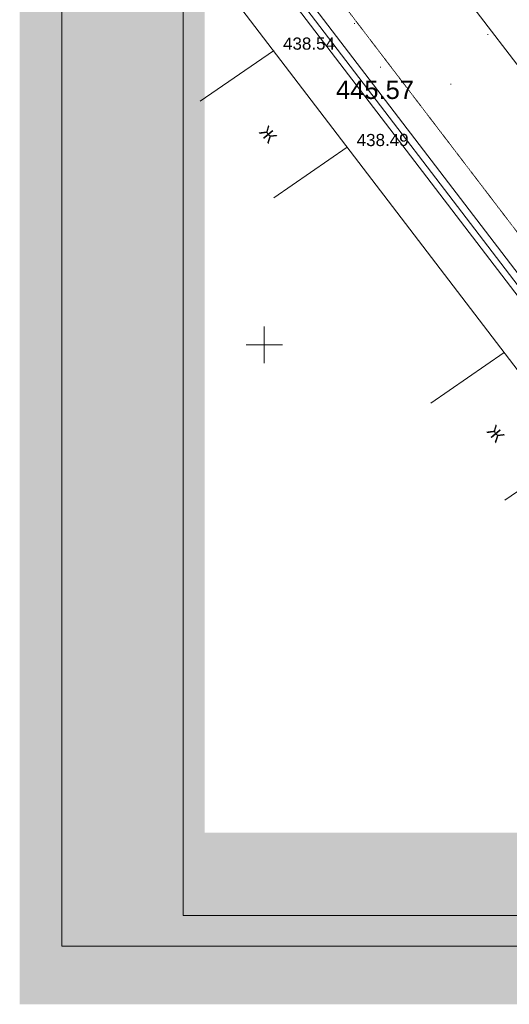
# Model space of a CAD drawing. Header units: millimetres. Extents: x 918404 to 1362154, y 4120617 to 4364104.
# Tile 131 of 256: x 1046704 to 1054755, y 4123947 to 4140152. Entities that reach past the tile are written whole.
import ezdxf

# ---------------------------------------------------------------- set-up
doc = ezdxf.new("R2010")
doc.units = ezdxf.units.MM
doc.header["$MEASUREMENT"] = 0
doc.linetypes.add('Д_ТРОТ_ТРУБА', pattern=[1.5, 0.75, -0.75])
for name, color, linetype, lineweight in [('(001) Сетка_Ном._пера__132', 132, 'Continuous', 18), ('(004) Точки рельефа_Ном._пера__7', 7, 'Continuous', 18), ('(007) Здания_Ном._пера__7', 7, 'Continuous', 18), ('(025) Дорога_Ном._пера__7', 7, 'Continuous', 18), ('0_Ном._пера__174', 174, 'Continuous', 18), ('0_Ном._пера__255', 255, 'Continuous', 18), ('ВЫСОТА_Ном._пера__7', 7, 'Continuous', 18), ('ТОЧКИ_Ном._пера__6', 6, 'Continuous', 18)]:
    doc.layers.add(name, color=color, linetype=linetype, lineweight=lineweight)
doc.layers.add('(027) Гидрография_Ном._пера__8', color=7, linetype='Continuous', lineweight=18, true_color=0x136734)
doc.styles.add('СГЕНЕРИР_СТИЛЬ_1', font='arial.ttf')

msp = doc.modelspace()

# ---------------------------------------------------------------- hatches: boundary and pattern name
at = {"layer": '0_Ном._пера__255', "linetype": 'Continuous'}
h = msp.add_hatch(color=256, dxfattribs=at)
h.paths.add_polyline_path([(1046704.3, 4156442.9), (1046704.3, 4123947.1), (1089562.6, 4123947.1), (1089562.6, 4156442.9)])
h.paths.add_polyline_path([(1049745.7, 4149236.9), (1049745.7, 4153171.3), (1061860, 4153171.3), (1061860, 4152074.4), (1067543.2, 4152074.4), (1067543.2, 4153192), (1075981.8, 4153192), (1075981.8, 4131410.6), (1070291.4, 4131410.6), (1070291.4, 4134854.4), (1060475.8, 4134854.4), (1060475.8, 4126774), (1049745.7, 4126774)], flags=0)

# ---------------------------------------------------------------- linework, layer by layer
at = {"layer": '(001) Сетка_Ном._пера__132', "linetype": 'Continuous'}
for p, q in [((1050726.3, 4135100.5), (1050726.3, 4134500.5)), ((1050426.3, 4134800.5), (1051026.3, 4134800.5))]:
    msp.add_line(p, q, dxfattribs=at)
at = {"layer": '(004) Точки рельефа_Ном._пера__7', "linetype": 'Continuous'}
for p, q in [((1052206.5, 4140089.2), (1052216.5, 4140089.2)), ((1054395.8, 4139910.3), (1054405.8, 4139910.3)), ((1050876.1, 4139642.1), (1050886.1, 4139642.1)), ((1052087.1, 4138055.5), (1052097.1, 4138055.5)), ((1054669.1, 4134672.8), (1054679.1, 4134672.8))]:
    msp.add_line(p, q, dxfattribs=at)
at = {"layer": '(007) Здания_Ном._пера__7', "linetype": 'Continuous'}
for p, q in [((1049395, 4146601.6), (1063324.9, 4128351.3)), ((1049395, 4143179), (1060712.6, 4128351.3)), ((1049395, 4142805.7), (1060427.6, 4128351.3)), ((1049395, 4141582.7), (1059494.1, 4128351.3)), ((1050876.1, 4139642.1), (1049672.2, 4138808.9)), ((1052087.1, 4138055.5), (1050883.2, 4137222.3)), ((1054669.1, 4134672.8), (1053465.2, 4133839.6)), ((1055888.5, 4133075.2), (1054684.6, 4132241.9))]:
    msp.add_line(p, q, dxfattribs=at)
at = {"layer": '(025) Дорога_Ном._пера__7', "linetype": 'Д_ТРОТ_ТРУБА'}
msp.add_line((1049395, 4143848.5), (1061223.6, 4128351.3), dxfattribs=at)
at = {"layer": '(027) Гидрография_Ном._пера__8', "linetype": 'Continuous'}
msp.add_line((1049395, 4142983.8), (1060563.5, 4128351.3), dxfattribs=at)
at = {"layer": '0_Ном._пера__174', "linetype": 'Continuous', "flags": 128}
for points in [[(1047395, 4154186.1), (1089395.9, 4154186.1), (1089395.9, 4124906.1), (1047395, 4124906.1)], [(1049395, 4153686.1), (1088895.9, 4153686.1), (1088895.9, 4125406.1), (1049395, 4125406.1)]]:
    msp.add_lwpolyline(points, close=True, dxfattribs=at)
at = {"layer": 'ТОЧКИ_Ном._пера__6', "linetype": 'Continuous'}
for p, q in [((1052634.6, 4139368.2), (1052644.6, 4139368.2)), ((1053789.9, 4139090.7), (1053799.9, 4139090.7))]:
    msp.add_line(p, q, dxfattribs=at)

# ---------------------------------------------------------------- texts
at = {"layer": '(004) Точки рельефа_Ном._пера__7', "linetype": 'Continuous', "char_height": 200, "attachment_point": 7, "rotation": 0.19445, "style": 'СГЕНЕРИР_СТИЛЬ_1'}
for s, insert in [('{438.54}', (1051034.7, 4139654.9)), ('{438.49}', (1052245.8, 4138068.3))]:
    msp.add_mtext(s, dxfattribs=dict(at, insert=insert))
at = {"layer": '(007) Здания_Ном._пера__7', "linetype": 'Continuous', "char_height": 200, "attachment_point": 7, "rotation": 309.87588, "style": 'СГЕНЕРИР_СТИЛЬ_1'}
for insert in [(1050630.9, 4138298.5), (1054372.8, 4133373.6)]:
    msp.add_mtext('{Ж}', dxfattribs=dict(at, insert=insert))
at = {"layer": 'ВЫСОТА_Ном._пера__7', "linetype": 'Continuous', "insert": (1051905.7, 4138995.1), "char_height": 300, "attachment_point": 4, "style": 'СГЕНЕРИР_СТИЛЬ_1'}
msp.add_mtext('{445.57}', dxfattribs=at)

doc.saveas('drawing.dxf')
